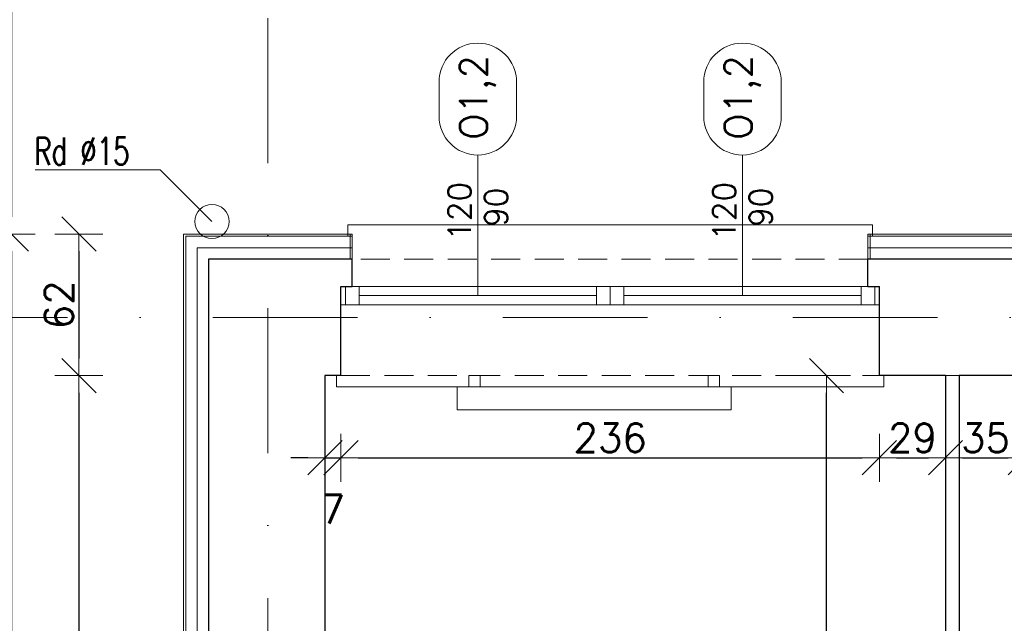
# Model space of a CAD drawing. Header units: millimetres. Extents: x 23192 to 177760, y -399809 to -79279.
# Tile 97 of 256: x 48809 to 49240, y -194473 to -194209. Entities that reach past the tile are written whole.
import ezdxf
from ezdxf.enums import TextEntityAlignment as Align

# ---------------------------------------------------------------- set-up
doc = ezdxf.new("R2010")
doc.units = ezdxf.units.MM
doc.linetypes.add('DASHDOT', pattern=[25.4, 12.7, -6.35, 0, -6.35])
doc.linetypes.add('HIDDEN', pattern=[9.525, 6.35, -3.175])
doc.layers.get('0').update_dxf_attribs({"lineweight": 0})
for name, color, linetype, lineweight in [('!! 0_ Istn-okna', 6, 'Continuous', 13), ('!! 0_ Istn-sciany', 3, 'Continuous', 30), ('!! 0_ Istn-widok', 1, 'Continuous', 15), ('!! 0_ Opis', 8, 'Continuous', 13), ('!! 0_Istn-cienka', 4, 'Continuous', 9), ('!! 0_Opis_okna', 8, 'Continuous', 15), ('!! 1_ tynk zewn  - nowy', 21, 'Continuous', 20), ('!! 2_ remont Ocieplenie', 4, 'ZIGZAG', 5), ('!! wymiary osi', 250, 'Continuous', 9), ('0-osie-liniA', 14, 'DASHDOT', 5)]:
    doc.layers.add(name, color=color, linetype=linetype, lineweight=lineweight)
doc.layers.add('!! 0_Istn-grzejniki', color=7, linetype='Continuous', lineweight=0, plot=False)
doc.styles.add('ARCHETYP', font='romans.shx', dxfattribs={"height": 15})
doc.styles.add('TXT', font='simplex.shx')
doc.linetypes.add('ZIGZAG', pattern='A,0.00254,-5.08,[131,ltypeshp.shx,S=5.08,R=0,X=-5.08,Y=0],-10.16,[131,ltypeshp.shx,S=5.08,R=180,X=5.08,Y=0],-5.08', length=20.32254)
doc.dimstyles.new('DIM50', dxfattribs={"dimscale": 5, "dimtxt": 2.5, "dimasz": 1.5, "dimexe": 0, "dimexo": 0, "dimgap": 0.5, "dimtad": 1, "dimdec": 4, "dimrnd": 0.5, "dimdsep": 46, "dimtxsty": 'TXT', "dimblk1": 'TICK1', "dimblk2": 'TICK1', "dimsah": 1, "dimcen": 0, "dimse1": 1, "dimse2": 1, "dimclrd": 1, "dimclre": 7, "dimclrt": 9, "dimadec": 0, "dimazin": 0, "dimtfac": 1, "dimtdec": 4, "dimtmove": 2, "dimatfit": 3, "dimldrblk": 'TICK1', "dimfxl": 1, "dimtolj": 1, "dimarcsym": 0})

# ---------------------------------------------------------------- blocks, each defined once
blk = doc.blocks.new('TICK1')
at = {"color": 0}
for p, q in [((0, -1.4), (0, 1.4)), ((0, 0), (-1, 0))]:
    blk.add_line(p, q, dxfattribs=at)
at = {"color": 2}
blk.add_line((-1, -1), (1, 1), dxfattribs=at)
blk = doc.blocks.new('*D3770')
at = {"layer": '!! wymiary osi', "color": 1, "lineweight": -2, "transparency": 16777216}
blk.add_line((48910.21, -193735.89), (48879.21, -193735.89), dxfattribs=at)
at = {"layer": 'DEFPOINTS', "color": 0, "transparency": 16777216}
for p in [(48871.71, -193735.89), (48871.71, -194358.05), (48917.71, -194358.05)]:
    blk.add_point(p, dxfattribs=at)
at = {"layer": '!! wymiary osi', "color": 1, "lineweight": -2, "transparency": 16777216, "xscale": 7.5, "yscale": 7.5, "zscale": 7.5, "rotation": 180}
blk.add_blockref('TICK1', (48871.71, -193735.89), dxfattribs=at)
at = {"layer": '!! wymiary osi', "color": 1, "lineweight": -2, "transparency": 16777216, "xscale": 7.5, "yscale": 7.5, "zscale": 7.5}
blk.add_blockref('TICK1', (48917.71, -193735.89), dxfattribs=at)
at = {"layer": '!! wymiary osi', "color": 9, "transparency": 16777216, "insert": (48894.71, -193727.14), "char_height": 12.5, "attachment_point": 5, "style": 'TXT'}
blk.add_mtext('\\A1;46', dxfattribs=at)
blk = doc.blocks.new('*D3771')
at = {"layer": '!! wymiary osi', "color": 1, "lineweight": -2, "transparency": 16777216}
blk.add_line((48732.98, -194365.55), (48732.98, -194394.59), dxfattribs=at)
at = {"layer": 'DEFPOINTS', "color": 0, "transparency": 16777216}
for p in [(48917.71, -194358.05), (48732.98, -194402.09), (48917.71, -194402.09)]:
    blk.add_point(p, dxfattribs=at)
at = {"layer": '!! wymiary osi', "color": 1, "lineweight": -2, "transparency": 16777216, "xscale": 7.5, "yscale": 7.5, "zscale": 7.5}
for p, rotation in [((48732.98, -194358.05), 90), ((48732.98, -194402.09), 270)]:
    blk.add_blockref('TICK1', p, dxfattribs=dict(at, rotation=rotation))
at = {"layer": '!! wymiary osi', "color": 9, "transparency": 16777216, "insert": (48724.23, -194380.07), "char_height": 12.5, "attachment_point": 5, "rotation": 90, "style": 'TXT'}
blk.add_mtext('\\A1;44', dxfattribs=at)
blk = doc.blocks.new('1_ok-opis')
blk.add_line((0, 111.61), (0, 50))
for points in [[(-17, 128.61), (-17, 143.61)], [(17, 128.61), (17, 143.61)]]:
    blk.add_lwpolyline(points)
for centre, start, end in [((0, 143.61), 0, 180), ((0, 128.61), 180, 0)]:
    blk.add_arc(centre, 17, start, end)
at = {"style": 'ARCHETYP'}
for tag, height, rotation, p in [('NR', 12, 90, (0, 136.9)), ('NR', 12, 270, (0, 136.9)), ('SZEROKOŚĆ', 10, 90, (-8, 78.29)), ('SZEROKOŚĆ', 10, 270, (8, 78.29)), ('WYSOKOŚĆ', 10, 270, (-8, 78.29)), ('WYSOKOŚĆ', 10, 90, (8, 78.29))]:
    blk.add_attdef(tag, text='', height=height, rotation=rotation, dxfattribs=at).set_placement(p, align=Align.MIDDLE)
blk = doc.blocks.new('*D2209')
at = {"layer": '!! wymiary osi', "color": 1, "lineweight": -2, "transparency": 16777216}
blk.add_line((48805.28, -193824.91), (48805.28, -194295.09), dxfattribs=at)
at = {"layer": 'DEFPOINTS', "color": 0, "transparency": 16777216}
for p in [(49809.21, -193817.41), (48805.28, -194302.59), (49809.21, -194302.59)]:
    blk.add_point(p, dxfattribs=at)
at = {"layer": '!! wymiary osi', "color": 1, "lineweight": -2, "transparency": 16777216, "xscale": 7.5, "yscale": 7.5, "zscale": 7.5}
for p, rotation in [((48805.28, -193817.41), 90), ((48805.28, -194302.59), 270)]:
    blk.add_blockref('TICK1', p, dxfattribs=dict(at, rotation=rotation))
at = {"layer": '!! wymiary osi', "color": 9, "transparency": 16777216, "insert": (48796.53, -194060), "char_height": 12.5, "attachment_point": 5, "rotation": 90, "style": 'TXT'}
blk.add_mtext('\\A1;485', dxfattribs=at)
blk = doc.blocks.new('*D2210')
at = {"layer": '!! wymiary osi', "color": 1, "lineweight": -2, "transparency": 16777216}
blk.add_line((48805.28, -194310.09), (48805.28, -195629.09), dxfattribs=at)
at = {"layer": 'DEFPOINTS', "color": 0, "transparency": 16777216}
for p in [(48891.21, -194302.59), (48805.28, -195636.59), (48891.21, -195636.59)]:
    blk.add_point(p, dxfattribs=at)
at = {"layer": '!! wymiary osi', "color": 1, "lineweight": -2, "transparency": 16777216, "xscale": 7.5, "yscale": 7.5, "zscale": 7.5}
for p, rotation in [((48805.28, -194302.59), 90), ((48805.28, -195636.59), 270)]:
    blk.add_blockref('TICK1', p, dxfattribs=dict(at, rotation=rotation))
at = {"layer": '!! wymiary osi', "color": 9, "transparency": 16777216, "insert": (48796.53, -194969.59), "char_height": 12.5, "attachment_point": 5, "rotation": 90, "style": 'TXT'}
blk.add_mtext('\\A1;1334', dxfattribs=at)
blk = doc.blocks.new('*D2211')
at = {"layer": '!! wymiary osi', "color": 1, "lineweight": -2, "transparency": 16777216}
blk.add_line((48834.89, -194310.09), (48834.89, -194357.09), dxfattribs=at)
at = {"layer": 'DEFPOINTS', "color": 0, "transparency": 16777216}
for p in [(48954.71, -194302.59), (48834.89, -194364.59), (48942.71, -194364.59)]:
    blk.add_point(p, dxfattribs=at)
at = {"layer": '!! wymiary osi', "color": 1, "lineweight": -2, "transparency": 16777216, "xscale": 7.5, "yscale": 7.5, "zscale": 7.5}
for p, rotation in [((48834.89, -194302.59), 90), ((48834.89, -194364.59), 270)]:
    blk.add_blockref('TICK1', p, dxfattribs=dict(at, rotation=rotation))
at = {"layer": '!! wymiary osi', "color": 9, "transparency": 16777216, "insert": (48826.14, -194333.59), "char_height": 12.5, "attachment_point": 5, "rotation": 90, "style": 'TXT'}
blk.add_mtext('\\A1;62', dxfattribs=at)
blk = doc.blocks.new('*D2212')
at = {"layer": '!! wymiary osi', "color": 1, "lineweight": -2, "transparency": 16777216}
blk.add_line((48834.89, -194372.09), (48834.89, -194632.09), dxfattribs=at)
at = {"layer": 'DEFPOINTS', "color": 0, "transparency": 16777216}
for p in [(48942.71, -194364.59), (48834.89, -194639.59), (48942.71, -194639.59)]:
    blk.add_point(p, dxfattribs=at)
at = {"layer": '!! wymiary osi', "color": 1, "lineweight": -2, "transparency": 16777216, "xscale": 7.5, "yscale": 7.5, "zscale": 7.5}
for p, rotation in [((48834.89, -194364.59), 90), ((48834.89, -194639.59), 270)]:
    blk.add_blockref('TICK1', p, dxfattribs=dict(at, rotation=rotation))
at = {"layer": '!! wymiary osi', "color": 9, "transparency": 16777216, "insert": (48826.14, -194502.09), "char_height": 12.5, "attachment_point": 5, "rotation": 90, "style": 'TXT'}
blk.add_mtext('\\A1;275', dxfattribs=at)
blk = doc.blocks.new('*D2222')
at = {"layer": '!! wymiary osi', "color": 1, "lineweight": -2, "transparency": 16777216}
blk.add_line((48888.21, -193749.32), (49791.21, -193749.32), dxfattribs=at)
at = {"layer": 'DEFPOINTS', "color": 0, "transparency": 16777216}
for p in [(49798.71, -193749.32), (48880.71, -194277.59), (49798.71, -194277.59)]:
    blk.add_point(p, dxfattribs=at)
at = {"layer": '!! wymiary osi', "color": 1, "lineweight": -2, "transparency": 16777216, "xscale": 7.5, "yscale": 7.5, "zscale": 7.5, "rotation": 180}
blk.add_blockref('TICK1', (48880.71, -193749.32), dxfattribs=at)
at = {"layer": '!! wymiary osi', "color": 1, "lineweight": -2, "transparency": 16777216, "xscale": 7.5, "yscale": 7.5, "zscale": 7.5}
blk.add_blockref('TICK1', (49798.71, -193749.32), dxfattribs=at)
at = {"layer": '!! wymiary osi', "color": 9, "transparency": 16777216, "insert": (49339.71, -193740.57), "char_height": 12.5, "attachment_point": 5, "style": 'TXT'}
blk.add_mtext('\\A1;918', dxfattribs=at)
blk = doc.blocks.new('*D2228')
at = {"layer": '!! wymiary osi', "color": 1, "lineweight": -2, "transparency": 16777216}
blk.add_line((48888.21, -193779.13), (48935.21, -193779.13), dxfattribs=at)
at = {"layer": 'DEFPOINTS', "color": 0, "transparency": 16777216}
for p in [(48942.71, -193779.13), (48880.71, -194277.59), (48942.71, -194339.59)]:
    blk.add_point(p, dxfattribs=at)
at = {"layer": '!! wymiary osi', "color": 1, "lineweight": -2, "transparency": 16777216, "xscale": 7.5, "yscale": 7.5, "zscale": 7.5, "rotation": 180}
blk.add_blockref('TICK1', (48880.71, -193779.13), dxfattribs=at)
at = {"layer": '!! wymiary osi', "color": 1, "lineweight": -2, "transparency": 16777216, "xscale": 7.5, "yscale": 7.5, "zscale": 7.5}
blk.add_blockref('TICK1', (48942.71, -193779.13), dxfattribs=at)
at = {"layer": '!! wymiary osi', "color": 9, "transparency": 16777216, "insert": (48911.71, -193770.38), "char_height": 12.5, "attachment_point": 5, "style": 'TXT'}
blk.add_mtext('\\A1;62', dxfattribs=at)
blk = doc.blocks.new('*D2229')
at = {"layer": '!! wymiary osi', "color": 1, "lineweight": -2, "transparency": 16777216}
blk.add_line((48950.21, -193779.13), (49207.21, -193779.13), dxfattribs=at)
at = {"layer": 'DEFPOINTS', "color": 0, "transparency": 16777216}
for p in [(49214.71, -193779.13), (48942.71, -194339.59), (49214.71, -194339.59)]:
    blk.add_point(p, dxfattribs=at)
at = {"layer": '!! wymiary osi', "color": 1, "lineweight": -2, "transparency": 16777216, "xscale": 7.5, "yscale": 7.5, "zscale": 7.5, "rotation": 180}
blk.add_blockref('TICK1', (48942.71, -193779.13), dxfattribs=at)
at = {"layer": '!! wymiary osi', "color": 1, "lineweight": -2, "transparency": 16777216, "xscale": 7.5, "yscale": 7.5, "zscale": 7.5}
blk.add_blockref('TICK1', (49214.71, -193779.13), dxfattribs=at)
at = {"layer": '!! wymiary osi', "color": 9, "transparency": 16777216, "insert": (49078.71, -193770.38), "char_height": 12.5, "attachment_point": 5, "style": 'TXT'}
blk.add_mtext('\\A1;272', dxfattribs=at)
blk = doc.blocks.new('*D2230')
at = {"layer": '!! wymiary osi', "color": 1, "lineweight": -2, "transparency": 16777216}
for p, q in [((49207.21, -193779.13), (49199.71, -193779.13)), ((49214.71, -193779.13), (49220.71, -193779.13)), ((49228.21, -193779.13), (49235.71, -193779.13))]:
    blk.add_line(p, q, dxfattribs=at)
at = {"layer": 'DEFPOINTS', "color": 0, "transparency": 16777216}
for p in [(49220.71, -193779.13), (49214.71, -194339.59), (49220.71, -194339.59)]:
    blk.add_point(p, dxfattribs=at)
at = {"layer": '!! wymiary osi', "color": 1, "lineweight": -2, "transparency": 16777216, "xscale": 7.5, "yscale": 7.5, "zscale": 7.5}
blk.add_blockref('TICK1', (49214.71, -193779.13), dxfattribs=at)
at = {"layer": '!! wymiary osi', "color": 1, "lineweight": -2, "transparency": 16777216, "xscale": 7.5, "yscale": 7.5, "zscale": 7.5, "rotation": 180}
blk.add_blockref('TICK1', (49220.71, -193779.13), dxfattribs=at)
at = {"layer": '!! wymiary osi', "color": 9, "transparency": 16777216, "insert": (49217.71, -193769.13), "char_height": 12.5, "attachment_point": 5, "style": 'TXT'}
blk.add_mtext('\\A1;6', dxfattribs=at)
blk = doc.blocks.new('*D2231')
at = {"layer": '!! wymiary osi', "color": 1, "lineweight": -2, "transparency": 16777216}
blk.add_line((49228.21, -193779.13), (49498.21, -193779.13), dxfattribs=at)
at = {"layer": 'DEFPOINTS', "color": 0, "transparency": 16777216}
for p in [(49505.71, -193779.13), (49220.71, -194339.59), (49505.71, -194339.59)]:
    blk.add_point(p, dxfattribs=at)
at = {"layer": '!! wymiary osi', "color": 1, "lineweight": -2, "transparency": 16777216, "xscale": 7.5, "yscale": 7.5, "zscale": 7.5, "rotation": 180}
blk.add_blockref('TICK1', (49220.71, -193779.13), dxfattribs=at)
at = {"layer": '!! wymiary osi', "color": 1, "lineweight": -2, "transparency": 16777216, "xscale": 7.5, "yscale": 7.5, "zscale": 7.5}
blk.add_blockref('TICK1', (49505.71, -193779.13), dxfattribs=at)
at = {"layer": '!! wymiary osi', "color": 9, "transparency": 16777216, "insert": (49363.21, -193770.38), "char_height": 12.5, "attachment_point": 5, "style": 'TXT'}
blk.add_mtext('\\A1;285', dxfattribs=at)
blk = doc.blocks.new('*D2290')
at = {"layer": '!! wymiary osi', "color": 1, "lineweight": -2, "transparency": 16777216}
blk.add_line((49162.53, -194632.09), (49162.53, -194372.09), dxfattribs=at)
at = {"layer": 'DEFPOINTS', "color": 0, "transparency": 16777216}
for p in [(49162.53, -194364.59), (49214.71, -194364.59), (49214.71, -194639.59)]:
    blk.add_point(p, dxfattribs=at)
at = {"layer": '!! wymiary osi', "color": 1, "lineweight": -2, "transparency": 16777216, "xscale": 7.5, "yscale": 7.5, "zscale": 7.5}
for p, rotation in [((49162.53, -194364.59), 90), ((49162.53, -194639.59), 270)]:
    blk.add_blockref('TICK1', p, dxfattribs=dict(at, rotation=rotation))
at = {"layer": '!! wymiary osi', "color": 9, "transparency": 16777216, "insert": (49153.78, -194502.09), "char_height": 12.5, "attachment_point": 5, "rotation": 90, "style": 'TXT'}
blk.add_mtext('\\A1;275', dxfattribs=at)
blk = doc.blocks.new('*D2368')
at = {"layer": '!! wymiary osi', "color": 1, "lineweight": -2, "transparency": 16777216}
for p, q in [((48935.21, -194400.59), (48927.71, -194400.59)), ((48942.71, -194400.59), (48949.71, -194400.59)), ((48957.21, -194400.59), (48964.71, -194400.59))]:
    blk.add_line(p, q, dxfattribs=at)
at = {"layer": 'DEFPOINTS', "color": 0, "transparency": 16777216}
for p in [(48942.71, -194364.59), (48949.71, -194364.59), (48949.71, -194400.59)]:
    blk.add_point(p, dxfattribs=at)
at = {"layer": '!! wymiary osi', "color": 1, "lineweight": -2, "transparency": 16777216, "xscale": 7.5, "yscale": 7.5, "zscale": 7.5}
blk.add_blockref('TICK1', (48942.71, -194400.59), dxfattribs=at)
at = {"layer": '!! wymiary osi', "color": 1, "lineweight": -2, "transparency": 16777216, "xscale": 7.5, "yscale": 7.5, "zscale": 7.5, "rotation": 180}
blk.add_blockref('TICK1', (48949.71, -194400.59), dxfattribs=at)
at = {"layer": '!! wymiary osi', "color": 9, "transparency": 16777216, "insert": (48946.21, -194423.09), "char_height": 12.5, "attachment_point": 5, "style": 'TXT'}
blk.add_mtext('\\A1;7', dxfattribs=at)
blk = doc.blocks.new('*D2369')
at = {"layer": '!! wymiary osi', "color": 1, "lineweight": -2, "transparency": 16777216}
blk.add_line((48957.21, -194400.59), (49178.21, -194400.59), dxfattribs=at)
at = {"layer": 'DEFPOINTS', "color": 0, "transparency": 16777216}
for p in [(48949.71, -194364.59), (49185.71, -194364.59), (49185.71, -194400.59)]:
    blk.add_point(p, dxfattribs=at)
at = {"layer": '!! wymiary osi', "color": 1, "lineweight": -2, "transparency": 16777216, "xscale": 7.5, "yscale": 7.5, "zscale": 7.5, "rotation": 180}
blk.add_blockref('TICK1', (48949.71, -194400.59), dxfattribs=at)
at = {"layer": '!! wymiary osi', "color": 1, "lineweight": -2, "transparency": 16777216, "xscale": 7.5, "yscale": 7.5, "zscale": 7.5}
blk.add_blockref('TICK1', (49185.71, -194400.59), dxfattribs=at)
at = {"layer": '!! wymiary osi', "color": 9, "transparency": 16777216, "insert": (49067.71, -194391.84), "char_height": 12.5, "attachment_point": 5, "style": 'TXT'}
blk.add_mtext('\\A1;236', dxfattribs=at)
blk = doc.blocks.new('*D2370')
at = {"layer": '!! wymiary osi', "color": 1, "lineweight": -2, "transparency": 16777216}
blk.add_line((49193.21, -194400.59), (49207.21, -194400.59), dxfattribs=at)
at = {"layer": 'DEFPOINTS', "color": 0, "transparency": 16777216}
for p in [(49185.71, -194364.59), (49214.71, -194364.59), (49214.71, -194400.59)]:
    blk.add_point(p, dxfattribs=at)
at = {"layer": '!! wymiary osi', "color": 1, "lineweight": -2, "transparency": 16777216, "xscale": 7.5, "yscale": 7.5, "zscale": 7.5, "rotation": 180}
blk.add_blockref('TICK1', (49185.71, -194400.59), dxfattribs=at)
at = {"layer": '!! wymiary osi', "color": 1, "lineweight": -2, "transparency": 16777216, "xscale": 7.5, "yscale": 7.5, "zscale": 7.5}
blk.add_blockref('TICK1', (49214.71, -194400.59), dxfattribs=at)
at = {"layer": '!! wymiary osi', "color": 9, "transparency": 16777216, "insert": (49200.21, -194391.84), "char_height": 12.5, "attachment_point": 5, "style": 'TXT'}
blk.add_mtext('\\A1;29', dxfattribs=at)
blk = doc.blocks.new('*D2371')
at = {"layer": '!! wymiary osi', "color": 1, "lineweight": -2, "transparency": 16777216}
blk.add_line((49222.21, -194400.59), (49242.21, -194400.59), dxfattribs=at)
at = {"layer": 'DEFPOINTS', "color": 0, "transparency": 16777216}
for p in [(49214.71, -194364.59), (49249.71, -194364.59), (49249.71, -194400.59)]:
    blk.add_point(p, dxfattribs=at)
at = {"layer": '!! wymiary osi', "color": 1, "lineweight": -2, "transparency": 16777216, "xscale": 7.5, "yscale": 7.5, "zscale": 7.5, "rotation": 180}
blk.add_blockref('TICK1', (49214.71, -194400.59), dxfattribs=at)
at = {"layer": '!! wymiary osi', "color": 1, "lineweight": -2, "transparency": 16777216, "xscale": 7.5, "yscale": 7.5, "zscale": 7.5}
blk.add_blockref('TICK1', (49249.71, -194400.59), dxfattribs=at)
at = {"layer": '!! wymiary osi', "color": 9, "transparency": 16777216, "insert": (49232.21, -194391.84), "char_height": 12.5, "attachment_point": 5, "style": 'TXT'}
blk.add_mtext('\\A1;35', dxfattribs=at)
blk = doc.blocks.new('BLOK OSI')
at = {"layer": '0-osie-liniA', "ltscale": 5}
for points in [[(48917.71142, -193635.47368), (48917.71142, -195993.9543)], [(48639.33021, -194402.0883), (55424.2848, -194402.0883)]]:
    blk.add_lwpolyline(points, dxfattribs=at)
at = {"layer": '!! wymiary osi'}
dim = blk.add_linear_dim(base=(48871.71142, -193735.89158), p1=(48917.71142, -194358.04847), p2=(48871.71142, -194358.04847), dimstyle='DIM50', dxfattribs=at)
dim.commit()
dim.dimension.update_dxf_attribs({"geometry": '*D3770', "text_midpoint": (48894.71142, -193727.14158)})
dim = blk.add_linear_dim(base=(48732.97828, -194402.0883), p1=(48917.71142, -194358.04847), p2=(48917.71142, -194402.0883), angle=90, dimstyle='DIM50', dxfattribs=at)
dim.commit()
dim.dimension.update_dxf_attribs({"geometry": '*D3771', "text_midpoint": (48724.22828, -194380.06839)})

msp = doc.modelspace()

# ---------------------------------------------------------------- linework, layer by layer
at = {"layer": '!! 0_ Istn-okna'}
for points in [[(48949.71142, -194325.5883), (49185.71142, -194325.5883)], [(48957.71142, -194329.5883), (49061.71142, -194329.5883)], [(49073.71142, -194329.5883), (49177.71142, -194329.5883)], [(48949.71142, -194333.5883), (49185.71142, -194333.5883)]]:
    msp.add_lwpolyline(points, dxfattribs=at)
for points in [[(48951.71142, -194325.5883), (48957.71142, -194325.5883), (48957.71142, -194333.5883), (48951.71142, -194333.5883)], [(49061.71142, -194325.5883), (49067.71142, -194325.5883), (49067.71142, -194333.5883), (49061.71142, -194333.5883)], [(49067.71142, -194325.5883), (49073.71142, -194325.5883), (49073.71142, -194333.5883), (49067.71142, -194333.5883)], [(49177.71142, -194325.5883), (49183.71142, -194325.5883), (49183.71142, -194333.5883), (49177.71142, -194333.5883)]]:
    msp.add_lwpolyline(points, close=True, dxfattribs=at)
at = {"layer": '!! 0_ Istn-sciany'}
for p, q in [((48891.71142, -194313.5883), (48891.71142, -195625.5883)), ((48942.71142, -194364.5883), (48942.71142, -194639.5883)), ((49214.71142, -194364.5883), (49214.71142, -194639.5883)), ((49220.71142, -194364.5883), (49220.71142, -194639.5883))]:
    msp.add_line(p, q, dxfattribs=at)
for points in [[(48954.71142, -194313.5883), (48891.71142, -194313.5883)], [(48954.71142, -194325.5883), (48954.71142, -194313.5883)], [(49254.71142, -194313.5883), (49180.71142, -194313.5883)], [(49180.71142, -194325.5883), (49180.71142, -194313.5883)], [(48949.71142, -194325.5883), (48954.71142, -194325.5883)], [(48949.71142, -194364.5883), (48949.71142, -194325.5883)], [(49180.71142, -194325.5883), (49185.71142, -194325.5883)], [(49185.71142, -194364.5883), (49185.71142, -194325.5883)], [(48949.71142, -194364.5883), (48942.71142, -194364.5883)], [(49214.71142, -194364.5883), (49185.71142, -194364.5883)], [(49249.71142, -194364.5883), (49220.71142, -194364.5883)]]:
    msp.add_lwpolyline(points, dxfattribs=at)
at = {"layer": '!! 0_ Istn-widok'}
for points in [[(49182.71142, -194298.5883), (48952.71142, -194298.5883)], [(48952.71142, -194303.5883), (48952.71142, -194298.5883)], [(49182.71142, -194303.5883), (49182.71142, -194298.5883)], [(48947.71142, -194364.5883), (48947.71142, -194369.5883)], [(49187.71142, -194364.5883), (49187.71142, -194369.5883)], [(49214.71142, -194364.5883), (49220.71142, -194364.5883)], [(48947.71142, -194369.5883), (49187.71142, -194369.5883)]]:
    msp.add_lwpolyline(points, dxfattribs=at)
msp.add_circle((48893.21142, -194297.0883), 7.5, dxfattribs=at)
at = {"layer": '!! 0_ Opis'}
for points in [[(48870.57423, -194274.4511), (48815.68889, -194274.4511)], [(48870.57423, -194274.4511), (48893.21142, -194297.0883)]]:
    msp.add_lwpolyline(points, dxfattribs=at)
at = {"layer": '!! 0_Istn-cienka', "linetype": 'HIDDEN', "ltscale": 2}
for points in [[(49180.71142, -194313.5883), (48954.71142, -194313.5883)], [(48949.71142, -194364.5883), (49185.71142, -194364.5883)]]:
    msp.add_lwpolyline(points, dxfattribs=at)
at = {"layer": '!! 0_Istn-grzejniki'}
msp.add_lwpolyline([(49115.71142, -194364.5883), (49115.71142, -194369.5883), (49120.71142, -194369.5883), (49120.71142, -194379.5883), (49000.71142, -194379.5883), (49000.71142, -194369.5883), (49005.71142, -194369.5883), (49005.71142, -194364.5883), (49010.71142, -194364.5883), (49010.71142, -194369.5883), (49110.71142, -194369.5883), (49110.71142, -194364.5883)], close=True, dxfattribs=at)
at = {"layer": '!! 1_ tynk zewn  - nowy'}
for points in [[(48954.71142, -195636.5883), (48880.71142, -195636.5883), (48880.71142, -194302.5883), (48954.71142, -194302.5883)], [(48954.71142, -195635.5883), (48881.71142, -195635.5883), (48881.71142, -194303.5883), (48954.71142, -194303.5883)], [(48953.71142, -194302.5883), (48953.71142, -194313.5883)], [(48954.71142, -194302.5883), (48954.71142, -194313.5883)], [(49180.71142, -194302.5883), (49180.71142, -194313.5883)], [(49254.71142, -194302.5883), (49180.71142, -194302.5883)], [(49254.71142, -194303.5883), (49180.71142, -194303.5883)], [(49181.71142, -194302.5883), (49181.71142, -194313.5883)]]:
    msp.add_lwpolyline(points, dxfattribs=at)
at = {"layer": '!! 2_ remont Ocieplenie', "linetype": 'ZIGZAG', "ltscale": 0.75}
for points in [[(48954.71142, -195630.5883), (48886.71142, -195630.5883), (48886.71142, -194308.5883), (48954.71142, -194308.5883)], [(49254.71142, -194308.5883), (49180.71142, -194308.5883)]]:
    msp.add_lwpolyline(points, dxfattribs=at)

# ---------------------------------------------------------------- block references
at = {"layer": '!! 0_Opis_okna'}
ref = msp.add_blockref('1_ok-opis', (49009.71142, -194379.5883), dxfattribs=at)
ref.add_attrib('WYSOKOŚĆ', '90', dxfattribs={"layer": '0', "height": 10, "rotation": 90, "style": 'ARCHETYP'}).set_placement((49017.71142, -194290.86789), align=Align.MIDDLE)
ref.add_attrib('SZEROKOŚĆ', '120', dxfattribs={"layer": '0', "height": 10, "rotation": 90, "style": 'ARCHETYP'}).set_placement((49001.71142, -194292.64135), align=Align.MIDDLE)
ref.add_attrib('NR', 'O1,2', dxfattribs={"layer": '0', "height": 12, "rotation": 90, "style": 'ARCHETYP'}).set_placement((49009.71142, -194242.68686), align=Align.MIDDLE)
ref = msp.add_blockref('1_ok-opis', (49125.71142, -194379.5883), dxfattribs=at)
ref.add_attrib('WYSOKOŚĆ', '90', dxfattribs={"layer": '0', "height": 10, "rotation": 90, "style": 'ARCHETYP'}).set_placement((49133.71142, -194290.86789), align=Align.MIDDLE)
ref.add_attrib('SZEROKOŚĆ', '120', dxfattribs={"layer": '0', "height": 10, "rotation": 90, "style": 'ARCHETYP'}).set_placement((49117.71142, -194292.64135), align=Align.MIDDLE)
ref.add_attrib('NR', 'O1,2', dxfattribs={"layer": '0', "height": 12, "rotation": 90, "style": 'ARCHETYP'}).set_placement((49125.71142, -194242.68686), align=Align.MIDDLE)
at = {"layer": '!! wymiary osi'}
msp.add_blockref('BLOK OSI', (0, 63), dxfattribs=at)

# ---------------------------------------------------------------- texts
at = {"layer": '!! 0_ Opis', "style": 'ARCHETYP', "width": 0.7}
msp.add_text('Rd %%C15', height=12, rotation=360, dxfattribs=at).set_placement((48815.32858, -194272.27771))

# ---------------------------------------------------------------- dimensions: what is measured, and where the dimension line sits
at = {"layer": '!! wymiary osi'}
for base, p1, p2, picture, middle in [((49798.71142, -193749.32362), (48880.71142, -194277.5883), (49798.71142, -194277.58831), '*D2222', (49339.71142, -193740.57362)), ((48942.71142, -193779.12584), (48880.71142, -194277.5883), (48942.71142, -194339.5883), '*D2228', (48911.71142, -193770.37584)), ((49214.71142, -193779.12584), (48942.71142, -194339.5883), (49214.71142, -194339.5883), '*D2229', (49078.71142, -193770.37584)), ((49220.71142, -193779.12584), (49214.71142, -194339.5883), (49220.71142, -194339.5883), '*D2230', (49217.71142, -193769.12584)), ((49505.71142, -193779.12584), (49220.71142, -194339.5883), (49505.71142, -194339.5883), '*D2231', (49363.21142, -193770.37584)), ((48949.71142, -194400.5871), (48942.71142, -194364.5883), (48949.71142, -194364.5883), '*D2368', (48946.21142, -194423.0871)), ((49185.71142, -194400.5871), (48949.71142, -194364.5883), (49185.71142, -194364.5883), '*D2369', (49067.71142, -194391.8371)), ((49214.71142, -194400.5871), (49185.71142, -194364.5883), (49214.71142, -194364.5883), '*D2370', (49200.21142, -194391.8371)), ((49249.71142, -194400.5871), (49214.71142, -194364.5883), (49249.71142, -194364.5883), '*D2371', (49232.21142, -194391.8371))]:
    dim = msp.add_linear_dim(base=base, p1=p1, p2=p2, dimstyle='DIM50', dxfattribs=at)
    dim.commit()
    dim.dimension.update_dxf_attribs({"geometry": picture, "text_midpoint": middle})
for base, p1, p2, picture, middle in [((48805.275204, -194302.588303), (49809.211424, -193817.41105), (49809.211424, -194302.588303), '*D2209', (48796.525204, -194059.999676)), ((48805.2752, -195636.5883), (48891.21142, -194302.5883), (48891.21142, -195636.5883), '*D2210', (48796.5252, -194969.5883)), ((48834.89139, -194364.5883), (48954.71142, -194302.5883), (48942.71142, -194364.5883), '*D2211', (48826.14139, -194333.5883)), ((48834.89139, -194639.5883), (48942.71142, -194364.5883), (48942.71142, -194639.5883), '*D2212', (48826.14139, -194502.0883)), ((49162.52717, -194364.5883), (49214.71142, -194639.5883), (49214.71142, -194364.5883), '*D2290', (49153.77717, -194502.0883))]:
    dim = msp.add_linear_dim(base=base, p1=p1, p2=p2, angle=90, dimstyle='DIM50', dxfattribs=at)
    dim.commit()
    dim.dimension.update_dxf_attribs({"geometry": picture, "text_midpoint": middle})

doc.saveas('drawing.dxf')
